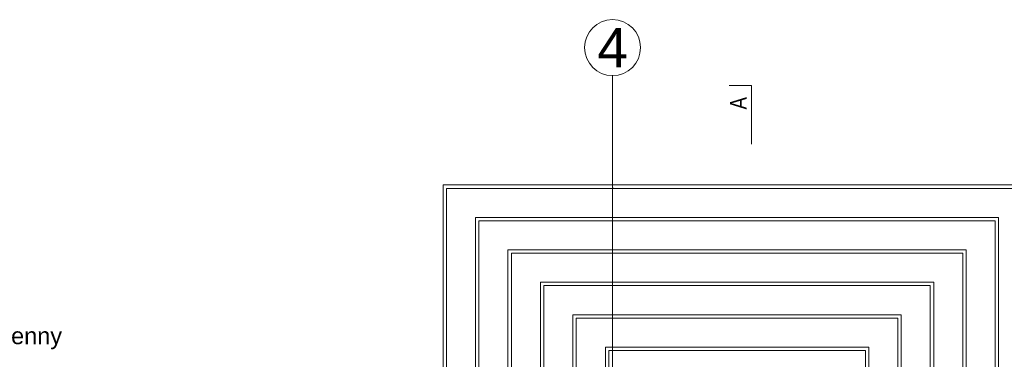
# Model space of a CAD drawing. Header units: millimetres. Extents: x -573548 to 674770, y -184010 to -47794.
# Tile 134 of 181: x 96105 to 104894, y -92077 to -89040. Entities that reach past the tile are written whole.
import ezdxf
from ezdxf.enums import TextEntityAlignment as Align

# ---------------------------------------------------------------- set-up
doc = ezdxf.new("R2010")
doc.units = ezdxf.units.MM
for name, color, linetype, lineweight in [('A.02 RZUT PIWNICY_is$0$0_Nr_pióra__25', 8, 'Continuous', 9), ('A.02 RZUT PIWNICY_is$0$opisy inne_Nr_pióra__1', 8, 'Continuous', 9), ('A.02 RZUT PIWNICY_is$0$opisy inne_Nr_pióra__25', 8, 'Continuous', 9), ('A.02 RZUT PIWNICY_is$0$SCHODY_Nr_pióra__1', 8, 'Continuous', 9), ('A.02 RZUT PIWNICY_is$0$Structural - Grid', 8, 'Continuous', 9), ('A.02 RZUT PIWNICY_is$0$Structural - Grid_Nr_pióra__17', 8, 'Continuous', 9)]:
    doc.layers.add(name, color=color, linetype=linetype, lineweight=lineweight)
doc.styles.add('A.02 RZUT PIWNICY_is$0$STYL_AUTOMATYCZNY_1', font='arial.ttf')
doc.styles.add('A.02 RZUT PIWNICY_is$0$STYL_AUTOMATYCZNY_4', font='arial.ttf', dxfattribs={"width": 0.8})

# ---------------------------------------------------------------- blocks, each defined once
blk = doc.blocks.new('A.02 RZUT PIWNICY_is$0$Standardowy znacznik osi')
at = {"layer": 'A.02 RZUT PIWNICY_is$0$Structural - Grid_Nr_pióra__17'}
for p, q in [((1000, 0), (17855.4, 0)), ((17855.4, 0), (18855.4, 0))]:
    blk.add_line(p, q, dxfattribs=at)
blk.add_circle((19105.4, 0), 250, dxfattribs=at)
blk.add_point((17855.4, 0), dxfattribs=at)
blk.add_point((17855.4, 0), dxfattribs=at)
at = {"layer": 'A.02 RZUT PIWNICY_is$0$Structural - Grid_Nr_pióra__17', "style": 'A.02 RZUT PIWNICY_is$0$STYL_AUTOMATYCZNY_1'}
for tag, p in [('AC_MarkerText_1_0', (5, -80)), ('AC_MarkerText_1_1', (19360.4, -80))]:
    blk.add_attdef(tag, text='', height=350, rotation=270, dxfattribs=at).set_placement(p, align=Align.TOP_CENTER)
blk = doc.blocks.new('A.02 RZUT PIWNICY_is')
at = {"layer": 'A.02 RZUT PIWNICY_is$0$0_Nr_pióra__25'}
blk.add_lwpolyline([(103207.8, -90152.9), (103207.7, -89627.9), (103007.7, -89627.9)], dxfattribs=at)
at = {"layer": 'A.02 RZUT PIWNICY_is$0$SCHODY_Nr_pióra__1'}
for points in [[(100453.9, -92867.8), (100453.9, -90517.8), (105703.9, -90517.8), (105703.9, -92867.8)], [(100483.9, -92867.8), (100483.9, -90547.8), (105673.9, -90547.8), (105673.9, -92867.8)], [(100743.9, -92867.8), (100743.9, -90807.8), (105413.9, -90807.8), (105413.9, -92867.8)], [(100773.9, -92867.8), (100773.9, -90837.8), (105383.9, -90837.8), (105383.9, -92867.8)], [(101033.9, -92877.8), (101033.9, -91097.8), (105123.9, -91097.8), (105123.9, -92877.8)], [(101063.9, -92877.8), (101063.9, -91127.8), (105093.9, -91127.8), (105093.9, -92877.8)], [(104833.9, -92877.8), (104833.9, -91387.8), (101323.9, -91387.8), (101323.9, -92877.8)], [(104803.9, -92877.8), (104803.9, -91417.8), (101353.9, -91417.8), (101353.9, -92877.8)], [(101613.9, -92967.8), (101613.9, -91677.8), (104543.9, -91677.8), (104543.9, -92967.8)], [(101643.9, -92967.8), (101643.9, -91707.8), (104513.9, -91707.8), (104513.9, -92967.8)], [(104253.9, -92967.8), (104253.9, -91967.8), (101903.9, -91967.8), (101903.9, -92967.8)], [(104223.9, -92967.8), (104223.9, -91997.8), (101933.9, -91997.8), (101933.9, -92967.8)]]:
    blk.add_lwpolyline(points, dxfattribs=at)
at = {"layer": 'A.02 RZUT PIWNICY_is$0$Structural - Grid'}
ref = blk.add_blockref('A.02 RZUT PIWNICY_is$0$Standardowy znacznik osi', (101967.3, -108395.1), dxfattribs=dict(at, zscale=1000, rotation=90))
ref.add_attrib('AC_MarkerText_1_1', '4', dxfattribs={"layer": 'A.02 RZUT PIWNICY_is$0$Structural - Grid_Nr_pióra__17', "color": 20, "lineweight": 15, "true_color": 0xf73328, "height": 350, "style": 'A.02 RZUT PIWNICY_is$0$STYL_AUTOMATYCZNY_1'}).set_placement((101967.3, -89114.7), align=Align.TOP_CENTER)
at = {"layer": 'A.02 RZUT PIWNICY_is$0$opisy inne_Nr_pióra__1', "insert": (96080.3, -91888.9), "char_height": 150, "attachment_point": 5, "style": 'A.02 RZUT PIWNICY_is$0$STYL_AUTOMATYCZNY_1'}
blk.add_mtext('\\A1;{\\pqc;\\fArial|b0|i0|c238|p0;\\W1.000000;fundament kamienny}', dxfattribs=at)
at = {"layer": 'A.02 RZUT PIWNICY_is$0$opisy inne_Nr_pióra__25', "insert": (103165, -89843.1), "char_height": 150, "attachment_point": 7, "rotation": 90.00125, "style": 'A.02 RZUT PIWNICY_is$0$STYL_AUTOMATYCZNY_4'}
blk.add_mtext('\\A1;{\\pql;\\fArial|b0|i0|c238|p0;\\W0.800000;A}', dxfattribs=at)

msp = doc.modelspace()

# ---------------------------------------------------------------- block references
at = {"ltscale": 10}
msp.add_blockref('A.02 RZUT PIWNICY_is', (-570.227, 0), dxfattribs=at)

doc.saveas('drawing.dxf')
